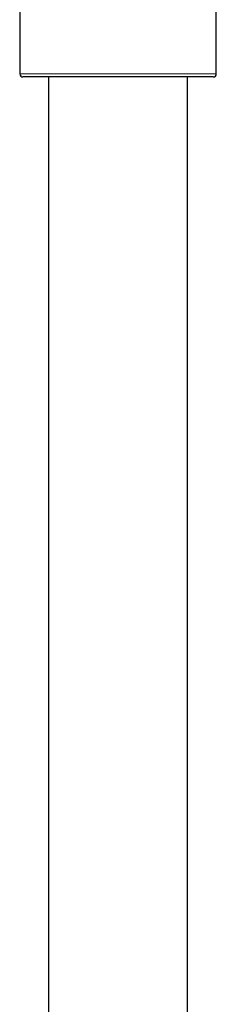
# Model space of a CAD drawing. Header units: millimetres. Extents: x 8 to 2401, y 12 to 2404.
# Tile 25 of 33: x 1230 to 1261, y 2092 to 2248. Entities that reach past the tile are written whole.
import ezdxf

# ---------------------------------------------------------------- set-up
doc = ezdxf.new("R2010")
doc.units = ezdxf.units.MM

msp = doc.modelspace()

# ---------------------------------------------------------------- linework, layer by layer
at = {"color": 7, "linetype": 'Continuous', "lineweight": 30}
for p, q in [((1229.65, 2273.53), (1229.65, 2239.53)), ((1260.65, 2239.53), (1260.65, 2273.53)), ((1260.15, 2239.03), (1230.15, 2239.03)), ((1234.2, 2239.03), (1234.2, 1479.04)), ((1256.1, 1479.04), (1256.1, 2239.03))]:
    msp.add_line(p, q, dxfattribs=at)
at = {"color": 252, "linetype": 'Continuous', "lineweight": 0}
msp.add_line((1229.65, 2239.53), (1260.65, 2239.53), dxfattribs=at)
at = {"color": 7, "linetype": 'Continuous', "lineweight": 30}
for centre, start, end in [((1230.15, 2239.53), 180, 270), ((1260.15, 2239.53), 270, 0)]:
    msp.add_arc(centre, 0.5, start, end, dxfattribs=at)

doc.saveas('drawing.dxf')
